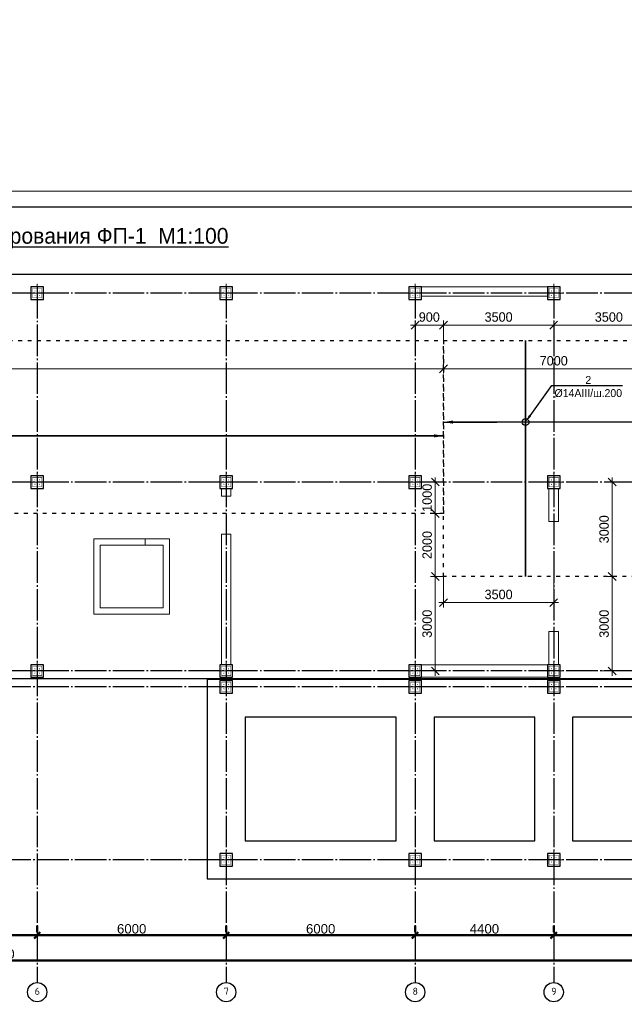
# Model space of a CAD drawing. Header units: millimetres. Extents: x -33345 to 4712671, y -3392 to 121473.
# Tile 120 of 256: x 707987 to 727183, y 60674 to 91948. Entities that reach past the tile are written whole.
import ezdxf
from ezdxf import colors
from ezdxf.entities.mleader import LeaderData, LeaderLine
from ezdxf.math import Vec2, Vec3

# ---------------------------------------------------------------- set-up
doc = ezdxf.new("R2010")
doc.units = ezdxf.units.MM
for name, pattern in [('ACAD_ISO03W100', [30, 12, -18]), ('CENTER2', [28.575, 19.05, -3.175, 3.175, -3.175]), ('ГОСТ 2.303 5', [24, 20, -1.5, 1, -1.5])]:
    doc.linetypes.add(name, pattern=pattern)
doc.layers.add('00-Axes', color=1, linetype='CENTER2')
for name, color, linetype, lineweight in [('A _Devor rtt', 176, 'Continuous', 30), ('doors', 250, 'Continuous', 5), ('Lina', 7, 'Continuous', 20), ('КЖ Текст', 250, 'Continuous', 15)]:
    doc.layers.add(name, color=color, linetype=linetype, lineweight=lineweight)
doc.styles.add('GOST-2.304_Type-B_italic', font='GOST Common Italic.ttf')
doc.styles.add('ISO', font='isocpeui.ttf')
doc.styles.add('ISOCPEUR_1.00', font='isocpeui.ttf')
doc.styles.add('RUS text aehalf', font='aehalf.shx', dxfattribs={"width": 0.7, "oblique": 15})
doc.styles.get("Standard").update_dxf_attribs({"font": 'arial.ttf'})
doc.styles.add('X-U-RW-01$0$StyleROMANS', font='GOTHIC.TTF')
doc.dimstyles.new('A', dxfattribs={"dimtxt": 300, "dimasz": 150, "dimexe": 100, "dimexo": 100, "dimgap": 50, "dimtad": 1, "dimdec": 0, "dimzin": 9, "dimtxsty": 'GOST-2.304_Type-B_italic', "dimblk": 'ARCHTICK', "dimcen": 0, "dimdle": 100, "dimclrd": 256, "dimclre": 256, "dimclrt": 256, "dimadec": 0, "dimazin": 2, "dimtm": 1e-09, "dimtfac": 1, "dimtdec": 0, "dimtmove": 1, "dimatfit": 3, "dimfxl": 1, "dimtolj": 1, "dimlwd": -1, "dimlwe": -1, "dimarcsym": 1})
doc.dimstyles.new('ISO-25$0', dxfattribs={"dimtxt": 300, "dimasz": 200, "dimexe": 100, "dimexo": 300, "dimgap": 50, "dimtad": 1, "dimdec": 0, "dimtxsty": 'Standard', "dimblk": 'OBLIQUE', "dimcen": 250, "dimadec": 0, "dimazin": 0, "dimtfac": 1, "dimtdec": 0, "dimtmove": 0, "dimatfit": 3, "dimldrblk": 'OBLIQUE', "dimfxl": 1.25, "dimarcsym": 0})
doc.dimstyles.new('RUS м100', dxfattribs={"dimscale": 0, "dimtxt": 250, "dimasz": 100, "dimexe": 100, "dimexo": 0, "dimgap": 70, "dimtad": 1, "dimdec": 0, "dimdsep": 46, "dimtxsty": 'RUS text aehalf', "dimblk": 'OBLIQUE', "dimcen": 0.09, "dimdle": 100, "dimclrd": 256, "dimclre": 256, "dimclrt": 256, "dimadec": 1, "dimazin": 2, "dimtfac": 1, "dimtdec": 0, "dimtofl": 0, "dimtmove": 0, "dimatfit": 3, "dimldrblk": 'OBLIQUE', "dimfxl": 300, "dimtolj": 1, "dimtzin": 0, "dimlwd": -1, "dimlwe": -1, "dimarcsym": 0})

# ---------------------------------------------------------------- blocks, each defined once
blk = doc.blocks.new('awe4tD')
at = {"layer": 'Lina', "ltscale": 10}
blk.add_lwpolyline([(-44239015, 22734378), (-44314815, 22734378), (-44314815, 22776378), (-44239015, 22776378)], close=True, dxfattribs=at)
at = {"layer": 'Lina', "lineweight": 30, "ltscale": 10}
blk.add_lwpolyline([(-44239515, 22734878), (-44312815, 22734878), (-44312815, 22775878), (-44239515, 22775878)], close=True, dxfattribs=at)
blk = doc.blocks.new('_Oblique')
at = {"color": 0, "linetype": 'ByBlock', "lineweight": -2}
blk.add_line((-0.5, -0.5), (0.5, 0.5), dxfattribs=at)
blk = doc.blocks.new('*D270')
at = {"color": 0, "lineweight": -2, "transparency": 16777216}
for p, q in [((6727, -4026), (6727, -4226)), ((13727, -4026), (13727, -4226)), ((6727, -4326), (13727, -4326))]:
    blk.add_line(p, q, dxfattribs=at)
at = {"layer": 'Defpoints', "color": 0, "lineweight": 30, "transparency": 16777216}
for p in [(6727, -4326), (13727, -4326), (13727, -4326)]:
    blk.add_point(p, dxfattribs=at)
at = {"color": 0, "lineweight": -2, "transparency": 16777216, "xscale": 200, "yscale": 200, "zscale": 200, "rotation": 180}
blk.add_blockref('_Oblique', (6727, -4326), dxfattribs=at)
at = {"color": 0, "lineweight": -2, "transparency": 16777216, "xscale": 200, "yscale": 200, "zscale": 200}
blk.add_blockref('_Oblique', (13727, -4326), dxfattribs=at)
at = {"color": 0, "lineweight": 0, "transparency": 16777216, "insert": (10227, -4123), "char_height": 300, "attachment_point": 5}
blk.add_mtext('7000', dxfattribs=at)
blk = doc.blocks.new('*D271')
at = {"color": 0, "lineweight": -2, "transparency": 16777216}
for p, q in [((13727, -4026), (13727, -4226)), ((19727, -4026), (19727, -4226)), ((13727, -4326), (19727, -4326))]:
    blk.add_line(p, q, dxfattribs=at)
at = {"layer": 'Defpoints', "color": 0, "lineweight": 30, "transparency": 16777216}
for p in [(13727, -4326), (19727, -4326), (19727, -4326)]:
    blk.add_point(p, dxfattribs=at)
at = {"color": 0, "lineweight": -2, "transparency": 16777216, "xscale": 200, "yscale": 200, "zscale": 200, "rotation": 180}
blk.add_blockref('_Oblique', (13727, -4326), dxfattribs=at)
at = {"color": 0, "lineweight": -2, "transparency": 16777216, "xscale": 200, "yscale": 200, "zscale": 200}
blk.add_blockref('_Oblique', (19727, -4326), dxfattribs=at)
at = {"color": 0, "lineweight": 0, "transparency": 16777216, "insert": (16727, -4123), "char_height": 300, "attachment_point": 5}
blk.add_mtext('6000', dxfattribs=at)
blk = doc.blocks.new('*D272')
at = {"color": 0, "lineweight": -2, "transparency": 16777216}
for p, q in [((19727, -4026), (19727, -4226)), ((25727, -4026), (25727, -4226)), ((19727, -4326), (25727, -4326))]:
    blk.add_line(p, q, dxfattribs=at)
at = {"layer": 'Defpoints', "color": 0, "lineweight": 30, "transparency": 16777216}
for p in [(19727, -4326), (25727, -4326), (25727, -4326)]:
    blk.add_point(p, dxfattribs=at)
at = {"color": 0, "lineweight": -2, "transparency": 16777216, "xscale": 200, "yscale": 200, "zscale": 200, "rotation": 180}
blk.add_blockref('_Oblique', (19727, -4326), dxfattribs=at)
at = {"color": 0, "lineweight": -2, "transparency": 16777216, "xscale": 200, "yscale": 200, "zscale": 200}
blk.add_blockref('_Oblique', (25727, -4326), dxfattribs=at)
at = {"color": 0, "lineweight": 0, "transparency": 16777216, "insert": (22727, -4123), "char_height": 300, "attachment_point": 5}
blk.add_mtext('6000', dxfattribs=at)
blk = doc.blocks.new('*D273')
at = {"color": 0, "lineweight": -2, "transparency": 16777216}
for p, q in [((25727, -4026), (25727, -4226)), ((30127, -4026), (30127, -4226)), ((25727, -4326), (30127, -4326))]:
    blk.add_line(p, q, dxfattribs=at)
at = {"layer": 'Defpoints', "color": 0, "lineweight": 30, "transparency": 16777216}
for p in [(25727, -4326), (30127, -4326), (30127, -4326)]:
    blk.add_point(p, dxfattribs=at)
at = {"color": 0, "lineweight": -2, "transparency": 16777216, "xscale": 200, "yscale": 200, "zscale": 200, "rotation": 180}
blk.add_blockref('_Oblique', (25727, -4326), dxfattribs=at)
at = {"color": 0, "lineweight": -2, "transparency": 16777216, "xscale": 200, "yscale": 200, "zscale": 200}
blk.add_blockref('_Oblique', (30127, -4326), dxfattribs=at)
at = {"color": 0, "lineweight": 0, "transparency": 16777216, "insert": (27927, -4123), "char_height": 300, "attachment_point": 5}
blk.add_mtext('4400', dxfattribs=at)
blk = doc.blocks.new('*D274')
at = {"color": 0, "lineweight": -2, "transparency": 16777216}
for p, q in [((30127, -4026), (30127, -4226)), ((36127, -4026), (36127, -4226)), ((30127, -4326), (36127, -4326))]:
    blk.add_line(p, q, dxfattribs=at)
at = {"layer": 'Defpoints', "color": 0, "lineweight": 30, "transparency": 16777216}
for p in [(30127, -4326), (36127, -4326), (36127, -4326)]:
    blk.add_point(p, dxfattribs=at)
at = {"color": 0, "lineweight": -2, "transparency": 16777216, "xscale": 200, "yscale": 200, "zscale": 200, "rotation": 180}
blk.add_blockref('_Oblique', (30127, -4326), dxfattribs=at)
at = {"color": 0, "lineweight": -2, "transparency": 16777216, "xscale": 200, "yscale": 200, "zscale": 200}
blk.add_blockref('_Oblique', (36127, -4326), dxfattribs=at)
at = {"color": 0, "lineweight": 0, "transparency": 16777216, "insert": (33127, -4123), "char_height": 300, "attachment_point": 5}
blk.add_mtext('6000', dxfattribs=at)
blk = doc.blocks.new('*D276')
at = {"color": 0, "lineweight": -2, "transparency": 16777216}
for p, q in [((-17273, -4826), (-17273, -5026)), ((42127, -4826), (42127, -5026)), ((42127, -5126), (-17273, -5126))]:
    blk.add_line(p, q, dxfattribs=at)
at = {"layer": 'Defpoints', "color": 0, "lineweight": 30, "transparency": 16777216}
for p in [(-17273, -5126), (-17273, -5126), (42127, -5126)]:
    blk.add_point(p, dxfattribs=at)
at = {"color": 0, "lineweight": -2, "transparency": 16777216, "xscale": 200, "yscale": 200, "zscale": 200, "rotation": 180}
blk.add_blockref('_Oblique', (-17273, -5126), dxfattribs=at)
at = {"color": 0, "lineweight": -2, "transparency": 16777216, "xscale": 200, "yscale": 200, "zscale": 200}
blk.add_blockref('_Oblique', (42127, -5126), dxfattribs=at)
at = {"color": 0, "lineweight": 0, "transparency": 16777216, "insert": (12427, -4923), "char_height": 300, "attachment_point": 5}
blk.add_mtext('59400', dxfattribs=at)
blk = doc.blocks.new('column')
at = {"lineweight": 0}
for points in [[(-68, 56, -1), (-68, 86, -1)], [(68, 56, 1), (68, 86, 1)], [(-68, -56, 1), (-68, -86, 1)], [(68, -56, -1), (68, -86, -1)]]:
    blk.add_hatch(color=0, dxfattribs=at).paths.add_polyline_path(points)
at = {"color": 0, "lineweight": 0}
for p, q in [((0, 300), (0, -300)), ((300, 0), (-300, 0))]:
    blk.add_line(p, q, dxfattribs=at)
at = {"lineweight": 30}
blk.add_lwpolyline([(-200, 200), (200, 200), (200, -200), (-200, -200)], close=True, dxfattribs=at)
at = {"color": 0, "lineweight": 0, "const_width": 15}
blk.add_lwpolyline([(150, -150), (150, 150), (-150, 150), (-150, -150)], close=True, dxfattribs=at)
blk = doc.blocks.new('*D1710')
at = {"layer": 'Defpoints', "color": 0, "ltscale": 10, "transparency": 16777216}
for p in [(687542, 81300), (721442, 81149), (721442, 80856)]:
    blk.add_point(p, dxfattribs=at)
at = {"layer": 'doors', "ltscale": 10, "transparency": 16777216}
for p, q in [((687542, 81300), (687542, 80706)), ((721442, 81149), (721442, 80706)), ((687392, 80856), (721592, 80856))]:
    blk.add_line(p, q, dxfattribs=at)
at = {"layer": 'doors', "ltscale": 10, "transparency": 16777216, "xscale": 250, "yscale": 250, "zscale": 250, "rotation": 180}
blk.add_blockref('_Oblique', (687542, 80856), dxfattribs=at)
at = {"layer": 'doors', "ltscale": 10, "transparency": 16777216, "xscale": 250, "yscale": 250, "zscale": 250}
blk.add_blockref('_Oblique', (721442, 80856), dxfattribs=at)
at = {"layer": 'doors', "ltscale": 10, "transparency": 16777216, "insert": (704492, 81113), "char_height": 300, "attachment_point": 5, "style": 'X-U-RW-01$0$StyleROMANS'}
blk.add_mtext('\\A1;33900', dxfattribs=at)
blk = doc.blocks.new('_ArchTick')
at = {"color": 0, "linetype": 'ByBlock', "const_width": 0.15}
blk.add_lwpolyline([(-0.5, -0.5), (0.5, 0.5)], dxfattribs=at)
blk = doc.blocks.new('*D1711')
at = {"layer": 'Defpoints', "color": 0, "ltscale": 10, "transparency": 16777216}
for p in [(721442, 81300), (728442, 81149), (728442, 80856)]:
    blk.add_point(p, dxfattribs=at)
at = {"layer": 'doors', "ltscale": 10, "transparency": 16777216}
for p, q in [((721442, 81300), (721442, 80706)), ((728442, 81149), (728442, 80706)), ((721292, 80856), (728592, 80856))]:
    blk.add_line(p, q, dxfattribs=at)
at = {"layer": 'doors', "ltscale": 10, "transparency": 16777216, "xscale": 250, "yscale": 250, "zscale": 250, "rotation": 180}
blk.add_blockref('_Oblique', (721442, 80856), dxfattribs=at)
at = {"layer": 'doors', "ltscale": 10, "transparency": 16777216, "xscale": 250, "yscale": 250, "zscale": 250}
blk.add_blockref('_Oblique', (728442, 80856), dxfattribs=at)
at = {"layer": 'doors', "ltscale": 10, "transparency": 16777216, "insert": (724942, 81113), "char_height": 300, "attachment_point": 5, "style": 'X-U-RW-01$0$StyleROMANS'}
blk.add_mtext('\\A1;7000', dxfattribs=at)
blk = doc.blocks.new('*D3036')
at = {"layer": 'Defpoints', "color": 0, "ltscale": 10, "transparency": 16777216}
for p in [(721442, 82244), (720542, 81762), (721442, 81762)]:
    blk.add_point(p, dxfattribs=at)
at = {"layer": 'doors', "ltscale": 10, "transparency": 16777216}
for p, q in [((720542, 81762), (720542, 82394)), ((721442, 81762), (721442, 82394)), ((720392, 82244), (721592, 82244))]:
    blk.add_line(p, q, dxfattribs=at)
at = {"layer": 'doors', "ltscale": 10, "transparency": 16777216, "xscale": 250, "yscale": 250, "zscale": 250, "rotation": 180}
blk.add_blockref('_Oblique', (720542, 82244), dxfattribs=at)
at = {"layer": 'doors', "ltscale": 10, "transparency": 16777216, "xscale": 250, "yscale": 250, "zscale": 250}
blk.add_blockref('_Oblique', (721442, 82244), dxfattribs=at)
at = {"layer": 'doors', "ltscale": 10, "transparency": 16777216, "insert": (720992, 82502), "char_height": 300, "attachment_point": 5, "style": 'X-U-RW-01$0$StyleROMANS'}
blk.add_mtext('\\A1;900', dxfattribs=at)
blk = doc.blocks.new('*D3006')
at = {"layer": 'Defpoints', "color": 0, "ltscale": 100, "transparency": 16777216}
for p in [(724942, 82244), (724942, 82064), (721442, 81762)]:
    blk.add_point(p, dxfattribs=at)
at = {"layer": 'doors', "ltscale": 100, "transparency": 16777216}
for p, q in [((721442, 81762), (721442, 82394)), ((724942, 82064), (724942, 82394)), ((721292, 82244), (725092, 82244))]:
    blk.add_line(p, q, dxfattribs=at)
at = {"layer": 'doors', "ltscale": 100, "transparency": 16777216, "xscale": 250, "yscale": 250, "zscale": 250, "rotation": 180}
blk.add_blockref('_Oblique', (721442, 82244), dxfattribs=at)
at = {"layer": 'doors', "ltscale": 100, "transparency": 16777216, "xscale": 250, "yscale": 250, "zscale": 250}
blk.add_blockref('_Oblique', (724942, 82244), dxfattribs=at)
at = {"layer": 'doors', "lineweight": 13, "ltscale": 100, "transparency": 16777216, "insert": (723192, 82502), "char_height": 300, "attachment_point": 5, "style": 'X-U-RW-01$0$StyleROMANS'}
blk.add_mtext('\\A1;3500', dxfattribs=at)
blk = doc.blocks.new('*D3007')
at = {"layer": 'Defpoints', "color": 0, "ltscale": 100, "transparency": 16777216}
for p in [(724942, 82064), (728442, 82244), (728442, 81762)]:
    blk.add_point(p, dxfattribs=at)
at = {"layer": 'doors', "ltscale": 100, "transparency": 16777216}
for p, q in [((724942, 82064), (724942, 82394)), ((728442, 81762), (728442, 82394)), ((724792, 82244), (728592, 82244))]:
    blk.add_line(p, q, dxfattribs=at)
at = {"layer": 'doors', "ltscale": 100, "transparency": 16777216, "xscale": 250, "yscale": 250, "zscale": 250, "rotation": 180}
blk.add_blockref('_Oblique', (724942, 82244), dxfattribs=at)
at = {"layer": 'doors', "ltscale": 100, "transparency": 16777216, "xscale": 250, "yscale": 250, "zscale": 250}
blk.add_blockref('_Oblique', (728442, 82244), dxfattribs=at)
at = {"layer": 'doors', "lineweight": 13, "ltscale": 100, "transparency": 16777216, "insert": (726692, 82502), "char_height": 300, "attachment_point": 5, "style": 'X-U-RW-01$0$StyleROMANS'}
blk.add_mtext('\\A1;3500', dxfattribs=at)
blk = doc.blocks.new('*D3012')
at = {"layer": 'Defpoints', "color": 0, "ltscale": 100, "transparency": 16777216}
for p in [(721442, 74262), (721182, 71262), (721442, 71262)]:
    blk.add_point(p, dxfattribs=at)
at = {"layer": 'doors', "ltscale": 100, "transparency": 16777216}
for p, q in [((721442, 74262), (721032, 74262)), ((721182, 74412), (721182, 71112)), ((721442, 71262), (721032, 71262))]:
    blk.add_line(p, q, dxfattribs=at)
at = {"layer": 'doors', "ltscale": 100, "transparency": 16777216, "xscale": 250, "yscale": 250, "zscale": 250}
for p, rotation in [((721182, 74262), 90), ((721182, 71262), 270)]:
    blk.add_blockref('_Oblique', p, dxfattribs=dict(at, rotation=rotation))
at = {"layer": 'doors', "lineweight": 13, "ltscale": 100, "transparency": 16777216, "insert": (720924, 72762), "char_height": 300, "attachment_point": 5, "rotation": 90, "style": 'X-U-RW-01$0$StyleROMANS'}
blk.add_mtext('\\A1;3000', dxfattribs=at)
blk = doc.blocks.new('*D3013')
at = {"layer": 'Defpoints', "color": 0, "ltscale": 100, "transparency": 16777216}
for p in [(721182, 76262), (721442, 76262), (721442, 74262)]:
    blk.add_point(p, dxfattribs=at)
at = {"layer": 'doors', "ltscale": 100, "transparency": 16777216}
for p, q in [((721182, 74112), (721182, 76412)), ((721442, 76262), (721032, 76262)), ((721442, 74262), (721032, 74262))]:
    blk.add_line(p, q, dxfattribs=at)
at = {"layer": 'doors', "ltscale": 100, "transparency": 16777216, "xscale": 250, "yscale": 250, "zscale": 250}
for p, rotation in [((721182, 76262), 90), ((721182, 74262), 270)]:
    blk.add_blockref('_Oblique', p, dxfattribs=dict(at, rotation=rotation))
at = {"layer": 'doors', "lineweight": 13, "ltscale": 100, "transparency": 16777216, "insert": (720924, 75262), "char_height": 300, "attachment_point": 5, "rotation": 90, "style": 'X-U-RW-01$0$StyleROMANS'}
blk.add_mtext('\\A1;2000', dxfattribs=at)
blk = doc.blocks.new('*D3014')
at = {"layer": 'Defpoints', "color": 0, "ltscale": 100, "transparency": 16777216}
for p in [(721182, 77262), (721442, 77262), (721442, 76262)]:
    blk.add_point(p, dxfattribs=at)
at = {"layer": 'doors', "ltscale": 100, "transparency": 16777216}
for p, q in [((721442, 77262), (721032, 77262)), ((721182, 76112), (721182, 77412)), ((721442, 76262), (721032, 76262))]:
    blk.add_line(p, q, dxfattribs=at)
at = {"layer": 'doors', "ltscale": 100, "transparency": 16777216, "xscale": 250, "yscale": 250, "zscale": 250}
for p, rotation in [((721182, 77262), 90), ((721182, 76262), 270)]:
    blk.add_blockref('_Oblique', p, dxfattribs=dict(at, rotation=rotation))
at = {"layer": 'doors', "lineweight": 13, "ltscale": 100, "transparency": 16777216, "insert": (720924, 76762), "char_height": 300, "attachment_point": 5, "rotation": 90, "style": 'X-U-RW-01$0$StyleROMANS'}
blk.add_mtext('\\A1;1000', dxfattribs=at)
blk = doc.blocks.new('*D3015')
at = {"layer": 'Defpoints', "color": 0, "ltscale": 100, "transparency": 16777216}
for p in [(721442, 74262), (724942, 74262), (724942, 73433)]:
    blk.add_point(p, dxfattribs=at)
at = {"layer": 'doors', "ltscale": 100, "transparency": 16777216}
for p, q in [((721442, 74262), (721442, 73283)), ((724942, 74262), (724942, 73283)), ((721292, 73433), (725092, 73433))]:
    blk.add_line(p, q, dxfattribs=at)
at = {"layer": 'doors', "ltscale": 100, "transparency": 16777216, "xscale": 250, "yscale": 250, "zscale": 250, "rotation": 180}
blk.add_blockref('_Oblique', (721442, 73433), dxfattribs=at)
at = {"layer": 'doors', "ltscale": 100, "transparency": 16777216, "xscale": 250, "yscale": 250, "zscale": 250}
blk.add_blockref('_Oblique', (724942, 73433), dxfattribs=at)
at = {"layer": 'doors', "lineweight": 13, "ltscale": 100, "transparency": 16777216, "insert": (723192, 73691), "char_height": 300, "attachment_point": 5, "style": 'X-U-RW-01$0$StyleROMANS'}
blk.add_mtext('\\A1;3500', dxfattribs=at)
blk = doc.blocks.new('*D3017')
at = {"layer": 'Defpoints', "color": 0, "ltscale": 100, "transparency": 16777216}
for p in [(726902, 77262), (726799, 74262), (726902, 74262)]:
    blk.add_point(p, dxfattribs=at)
at = {"layer": 'doors', "ltscale": 100, "transparency": 16777216}
for p, q in [((726902, 77262), (726649, 77262)), ((726799, 77412), (726799, 74112)), ((726902, 74262), (726649, 74262))]:
    blk.add_line(p, q, dxfattribs=at)
at = {"layer": 'doors', "ltscale": 100, "transparency": 16777216, "xscale": 250, "yscale": 250, "zscale": 250}
for p, rotation in [((726799, 77262), 90), ((726799, 74262), 270)]:
    blk.add_blockref('_Oblique', p, dxfattribs=dict(at, rotation=rotation))
at = {"layer": 'doors', "lineweight": 13, "ltscale": 100, "transparency": 16777216, "insert": (726542, 75762), "char_height": 300, "attachment_point": 5, "rotation": 90, "style": 'X-U-RW-01$0$StyleROMANS'}
blk.add_mtext('\\A1;3000', dxfattribs=at)
blk = doc.blocks.new('*D2796')
at = {"layer": 'Defpoints', "color": 0, "ltscale": 100, "transparency": 16777216}
for p in [(726902, 74262), (726414, 71262), (726799, 71262)]:
    blk.add_point(p, dxfattribs=at)
at = {"layer": 'doors', "ltscale": 100, "transparency": 16777216}
for p, q in [((726902, 74262), (726649, 74262)), ((726799, 74412), (726799, 71112)), ((726414, 71262), (726949, 71262))]:
    blk.add_line(p, q, dxfattribs=at)
at = {"layer": 'doors', "ltscale": 100, "transparency": 16777216, "xscale": 250, "yscale": 250, "zscale": 250}
for p, rotation in [((726799, 74262), 90), ((726799, 71262), 270)]:
    blk.add_blockref('_Oblique', p, dxfattribs=dict(at, rotation=rotation))
at = {"layer": 'doors', "lineweight": 13, "ltscale": 100, "transparency": 16777216, "insert": (726542, 72762), "char_height": 300, "attachment_point": 5, "rotation": 90, "style": 'X-U-RW-01$0$StyleROMANS'}
blk.add_mtext('\\A1;3000', dxfattribs=at)
blk = doc.blocks.new('gfffggfsre')
at = {"layer": '00-Axes', "color": 251, "linetype": 'ГОСТ 2.303 5', "ltscale": 50, "true_color": 0x636466}
for points in [[(13727, 16269.4), (13727, -5825.8)], [(13727, 16269.4), (13727, -5825.8)], [(19727, 16269.4), (19727, -5825.8)], [(25727, 16269.4), (25727, -5825.8)], [(30127, 16269.4), (30127, -5825.8)], [(42327, 16069.4), (-21034.5, 16069.4)], [(42327, 10069.4), (-21034.5, 10069.4)], [(42327, 4069.4), (-21034.5, 4069.4)], [(42327, 3569.4), (-20533.9, 3569.4), (-20643.6, 3457.5), (-21034.5, 3457.5)], [(42327, -1930.6), (-21034.5, -1930.6)]]:
    blk.add_lwpolyline(points, dxfattribs=at)
at = {"layer": '00-Axes', "color": 219, "linetype": 'ByBlock', "ltscale": 100, "true_color": 0x642165}
for centre in [(13727, -6131.8), (13727, -6131.8), (19727, -6131.8), (25727, -6131.8), (30127, -6131.8)]:
    blk.add_circle(centre, 306, dxfattribs=at)
at = {"layer": '00-Axes', "color": 219, "linetype": 'ByBlock', "ltscale": 100, "true_color": 0x642165, "char_height": 226.059, "attachment_point": 1, "style": 'ISOCPEUR_1.00'}
for s, insert in [('\\pxqc;{\\fISOCPEUR|b0|i0|c204|p34;6}', (13345.8, -5991.9)), ('\\pxqc;{\\fISOCPEUR|b0|i0|c204|p34;7}', (19345.8, -5991.9)), ('\\pxqc;{\\fISOCPEUR|b0|i0|c204|p34;8}', (25345.8, -5991.9)), ('\\pxqc;{\\fISOCPEUR|b0|i0|c204|p34;9}', (29745.8, -5991.9))]:
    blk.add_mtext_dynamic_manual_height_columns(s, width=772.479, gutter_width=706.4, heights=[0], dxfattribs=dict(at, insert=insert))
at = {"color": 18, "lineweight": 0, "true_color": 0x000000}
for base, p1, p2, picture, middle in [((13727, -4325.8), (6727, -4325.8), (13727, -4325.8), '*D270', (10227, -4122.6)), ((19727, -4325.8), (13727, -4325.8), (19727, -4325.8), '*D271', (16727, -4122.6)), ((25727, -4325.8), (19727, -4325.8), (25727, -4325.8), '*D272', (22727, -4122.6)), ((30127, -4325.8), (25727, -4325.8), (30127, -4325.8), '*D273', (27927, -4122.6)), ((36127, -4325.8), (30127, -4325.8), (36127, -4325.8), '*D274', (33127, -4122.6)), ((-17273, -5125.8), (42127, -5125.8), (-17273, -5125.8), '*D276', (12427, -4922.6))]:
    dim = blk.add_linear_dim(base=base, p1=p1, p2=p2, dimstyle='ISO-25$0', dxfattribs=at)
    dim.commit()
    dim.dimension.update_dxf_attribs({"geometry": picture, "text_midpoint": middle})

msp = doc.modelspace()

# ---------------------------------------------------------------- linework, layer by layer
at = {"color": 5, "lineweight": 30, "ltscale": 10}
for points in [[(676942.185, 71011.959), (676942.185, 83861.959), (737542.185, 83861.959), (737542.185, 71011.959)], [(737542.185, 70991.959), (713942.185, 70991.959), (713942.185, 68061.959), (713942.185, 68061.959), (713942.185, 64661.959), (737542.185, 64661.959)], [(719942.185, 69791.959), (715142.185, 69791.959), (715142.185, 65861.959), (719942.185, 65861.959)], [(724342.185, 69791.959), (721142.185, 69791.959), (721142.185, 65861.959), (724342.185, 65861.959)], [(730342.185, 69791.959), (725542.185, 69791.959), (725542.185, 65861.959), (730342.185, 65861.959)]]:
    msp.add_lwpolyline(points, close=True, dxfattribs=at)
at = {"color": 5, "linetype": 'ACAD_ISO03W100', "lineweight": 30, "ltscale": 10}
for points in [[(687542.185, 81761.959), (721442.185, 81761.959), (721442.185, 76261.959), (687542.185, 76261.959)], [(721442.185, 81761.959), (728442.185, 81761.959), (728442.185, 74262.131), (721442.185, 74262.131)]]:
    msp.add_lwpolyline(points, close=True, dxfattribs=at)
at = {"color": 244, "true_color": 0x991b1e, "const_width": 50}
msp.add_lwpolyline([(724046.901, 81761.959), (724046.901, 74262.131)], dxfattribs=at)
msp.add_circle((724046.901, 79167.187), 108.412)
msp.add_circle((724046.901, 79167.187), 108.412)
at = {"layer": 'A _Devor rtt', "color": 192, "lineweight": 13, "ltscale": 10}
for points in [[(720742.185, 83461.959), (724742.185, 83461.959), (724742.185, 83161.959), (720742.185, 83161.959)], [(725092.185, 76011.959), (725092.185, 77061.959), (724792.185, 77061.959), (724792.185, 76011.959)], [(710542.185, 73261.959), (710542.185, 75261.959), (711967.185, 75261.959), (711967.185, 75461.959), (710342.185, 75461.959), (710342.185, 73061.959), (712742.185, 73061.959), (712742.185, 75461.959), (711967.185, 75461.959), (711967.185, 75261.959), (712542.185, 75261.959), (712542.185, 73261.959)], [(724792.185, 72511.959), (724792.185, 71461.959), (725092.185, 71461.959), (725092.185, 72511.959)], [(720742.185, 71461.959), (724742.185, 71461.959), (724742.185, 71061.959), (720742.185, 71061.959)]]:
    msp.add_lwpolyline(points, close=True, dxfattribs=at)
for points in [[(714692.185, 76811.959), (714692.185, 77061.959), (714392.185, 77061.959), (714392.185, 76811.959), (714692.185, 76811.959)], [(714392.185, 75611.959), (714392.185, 71461.959), (714692.185, 71461.959), (714692.185, 75611.959), (714392.185, 75611.959)]]:
    msp.add_lwpolyline(points, dxfattribs=at)

# ---------------------------------------------------------------- block references
msp.add_blockref('awe4tD', (44985503.28, -22689876.566))
at = {"color": 244, "lineweight": 50, "true_color": 0x991b1e}
msp.add_blockref('gfffggfsre', (694815.221, 67192.552), dxfattribs=at)
at = {"xscale": -1, "rotation": 270}
for p in [(708542.185, 83261.959), (708542.185, 83261.959), (714542.185, 83261.959), (720542.185, 83261.959), (724942.185, 83261.959), (708542.185, 77261.959), (714542.185, 77261.959), (720542.185, 77261.959), (724942.185, 77261.959), (708542.185, 71261.959), (708542.185, 71261.959), (714542.185, 71261.959), (720542.185, 71261.959), (724942.185, 71261.959), (714542.185, 70761.959), (720542.185, 70761.959), (724942.185, 70761.959), (714542.185, 65261.959), (720542.185, 65261.959), (724942.185, 65261.959)]:
    msp.add_blockref('column', p, dxfattribs=at)

# ---------------------------------------------------------------- texts
at = {"char_height": 500, "attachment_point": 1}
for s, insert, width, style in [('{\\LСхема верхней дополнительная армирования ФП-1  \\C0;M1:100}', (695818.291, 85333.044), 31595.15509, 'X-U-RW-01$0$StyleROMANS'), ('\\pi4343.31532;{\\LА-А\\P\\pi0;Армирование приямка. M 1:20}', (351439.431, 62275.551), 9875.6458, 'ISO')]:
    msp.add_mtext(s, dxfattribs=dict(at, insert=insert, width=width, style=style))
at = {"layer": 'КЖ Текст', "color": 0, "insert": (590216.149, 69272.497), "char_height": 350, "width": 7453.30724, "attachment_point": 5, "style": 'X-U-RW-01$0$StyleROMANS'}
msp.add_mtext('\\pi-687.015,l700,t700;1.^IДанный лист читать совместно с л. \\P2.^IВязку поперечных стержней (хомутов) во всех пересечениях с рабочей арматурой проводить отожжённой стальной проволокой диаметром 0.8-1.2мм. \\P3.^IКонцы поперечных стержней (хомутов) заводить в тело бетона на длину не менее 50мм.\\P4.^IКонцы продольных стержней заанкеровать в торцевые колонны на длину 40d (d-длина арматурного стержня).\\P5.^IМарка стали для арматуры АIII и АI должно быть 25Г2С или 35ГС по ГОСТ 14098-91\\P{\\A1;\\C256;6.^IПосле распалубливания боковые и верхние поверхности фундамента, соприкасающиеся с грунтом, обклеить полиизолом выступающими снизу фундамента. }', dxfattribs=at)

# ---------------------------------------------------------------- dimensions: what is measured, and where the dimension line sits
at = {"layer": 'doors', "ltscale": 10}
for base, p1, p2, picture, middle in [((721442.185, 82244.117), (720542.185, 81761.959), (721442.185, 81761.959), '*D3036', (720992.185, 82501.663)), ((721442.185, 80855.867), (687542.185, 81300.086), (721442.185, 81149.264), '*D1710', (704492.185, 81113.413)), ((728442.185, 80855.867), (721442.185, 81300.086), (728442.185, 81149.264), '*D1711', (724942.185, 81113.413))]:
    dim = msp.add_linear_dim(base=base, p1=p1, p2=p2, dimstyle='RUS м100', override={"dimscale": 1, "dimtxt": 300, "dimasz": 250, "dimexe": 150, "dimgap": 100, "dimtxsty": 'X-U-RW-01$0$StyleROMANS', "dimdle": 150, "dimtmove": 1}, dxfattribs=at)
    dim.commit()
    dim.dimension.update_dxf_attribs({"geometry": picture, "text_midpoint": middle})
at = {"layer": 'doors', "color": 0, "lineweight": 13, "ltscale": 100}
for base, p1, p2, picture, middle in [((724942.185, 82244.117), (721442.185, 81761.959), (724942.185, 82063.779), '*D3006', (723192.185, 82501.663)), ((728442.185, 82244.117), (724942.185, 82063.779), (728442.185, 81761.959), '*D3007', (726692.185, 82501.663)), ((724942.185, 73433.268), (721442.185, 74262.131), (724942.185, 74262.131), '*D3015', (723192.185, 73690.814))]:
    dim = msp.add_linear_dim(base=base, p1=p1, p2=p2, dimstyle='RUS м100', override={"dimscale": 1, "dimtxt": 300, "dimasz": 250, "dimexe": 150, "dimgap": 100, "dimtxsty": 'X-U-RW-01$0$StyleROMANS', "dimdle": 150, "dimtmove": 1}, dxfattribs=at)
    dim.commit()
    dim.dimension.update_dxf_attribs({"geometry": picture, "text_midpoint": middle})
dim = msp.add_linear_dim(base=(721181.53, 77261.959), p1=(721442.185, 76261.959), p2=(721442.185, 77261.959), angle=90, dimstyle='RUS м100', override={"dimscale": 1, "dimtxt": 300, "dimasz": 250, "dimexe": 150, "dimgap": 100, "dimtxsty": 'X-U-RW-01$0$StyleROMANS', "dimdle": 150, "dimtmove": 1}, dxfattribs=at)
dim.commit()
dim.dimension.update_dxf_attribs({"geometry": '*D3014', "text_midpoint": (721181.53, 76761.959), "dimtype": 160})
for base, p1, p2, picture, middle in [((726799.176, 74262.131), (726902.274, 77261.959), (726902.274, 74262.131), '*D3017', (726541.63, 75762.045)), ((721181.53, 76261.959), (721442.185, 74262.131), (721442.185, 76261.959), '*D3013', (720923.984, 75262.045)), ((721181.53, 71261.959), (721442.185, 74262.131), (721442.185, 71261.959), '*D3012', (720923.984, 72762.045)), ((726799.176, 71261.959), (726902.274, 74262.131), (726414.375, 71261.959), '*D2796', (726541.63, 72762.045))]:
    dim = msp.add_linear_dim(base=base, p1=p1, p2=p2, angle=90, dimstyle='RUS м100', override={"dimscale": 1, "dimtxt": 300, "dimasz": 250, "dimexe": 150, "dimgap": 100, "dimtxsty": 'X-U-RW-01$0$StyleROMANS', "dimdle": 150, "dimtmove": 1}, dxfattribs=at)
    dim.commit()
    dim.dimension.update_dxf_attribs({"geometry": picture, "text_midpoint": middle})

# ---------------------------------------------------------------- leaders
for points in [[(721442.055, 79167.009), (723134.852, 79167.007)], [(728442.185, 79167.013), (721619.347, 79167.007)], [(687542.185, 78729.757), (721442.185, 78729.751)], [(721442.185, 78729.757), (687719.347, 78729.751)]]:
    msp.add_leader(points, dimstyle='A', override={"dimasz": 300, "dimtad": 0})
at = {"lineweight": 25, "ltscale": 100}
ml = msp.add_multileader_mtext('Standard', dxfattribs=at)
ml.set_content('2\\P%%C14AIII/ш.200', color=256, style='X-U-RW-01$0$StyleROMANS')
ml.set_leader_properties()
ml.build(insert=Vec2(0, 0))
ml.multileader.update_dxf_attribs({"text_left_attachment_type": 6, "text_right_attachment_type": 6, "dogleg_length": 0.36, "arrow_head_size": 250})
ctx = ml.context
ctx.base_point, ctx.char_height, ctx.arrow_head_size, ctx.plane_origin = Vec3(724884.165, 80329.711), 250, 250, Vec3(728998.303, 84013.865)
ctx.left_attachment, ctx.right_attachment, ctx.text_align_type = 6, 6, 1
notes = []
notes.append((ctx, [(1, (1, 1, 0), (724883.805, 80329.711), (1, 0), 0.36, [(1, [(724046.901, 79167.187)], 0, [])])]))
ctx.mtext.insert, ctx.mtext.defined_height, ctx.mtext.alignment, ctx.mtext.flow_direction = Vec3(726039.802, 80629.711), 460.074, 2, 5
for ctx, leaders in notes:
    for number, flags, end, landing, length, lines in leaders:
        leader = LeaderData()
        leader.index, (leader.has_last_leader_line, leader.has_dogleg_vector, leader.attachment_direction) = number, flags
        leader.last_leader_point, leader.dogleg_vector, leader.dogleg_length = Vec3(end), Vec3(landing), length
        for number, points, colour, breaks in lines:
            line = LeaderLine()
            line.index, line.vertices, line.color, line.breaks = number, Vec3.list(points), colors.encode_raw_color(colour), breaks
            leader.lines.append(line)
        ctx.leaders.append(leader)

doc.saveas('drawing.dxf')
